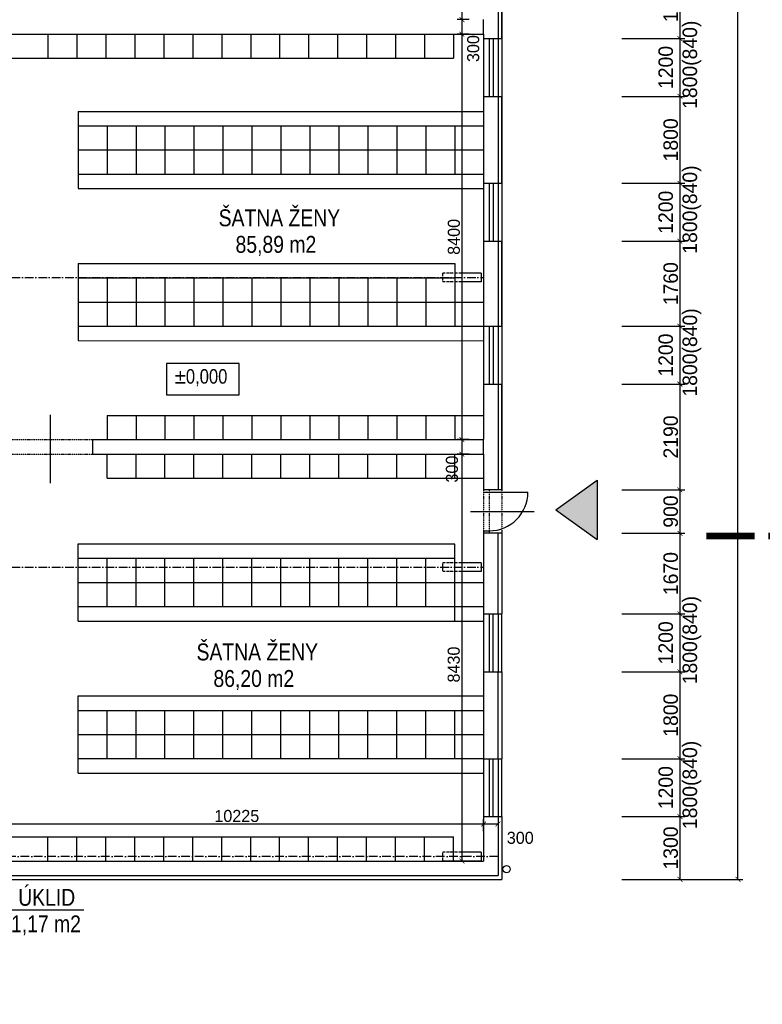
# Model space of a CAD drawing. Header units: millimetres. Extents: x -637441 to -130928, y -380379 to -53767.
# Tile 21 of 193: x -554080 to -538700, y -289517 to -269119. Entities that reach past the tile are written whole.
import ezdxf

# ---------------------------------------------------------------- set-up
doc = ezdxf.new("R2010")
doc.units = ezdxf.units.MM
doc.header["$LTSCALE"] = 10
for name, pattern in [('ACAD_ISO02W100', [15, 12, -3]), ('ACAD_ISO03W100', [30, 12, -18]), ('ACAD_ISO10W100', [18.5, 12, -3, 0.5, -3]), ('ACAD_ISO12W100', [22, 12, -3, 0.5, -3, 0.5, -3]), ('DASHDOT', [25.4, 12.7, -6.35, 0, -6.35])]:
    doc.linetypes.add(name, pattern=pattern)
doc.layers.add('_POŽÁR', color=240, linetype='Continuous', lineweight=50)
doc.layers.add('CKSYMBOLY', color=7, linetype='Continuous', lineweight=25)
for name, color, linetype in [('Kóty', 7, 'Continuous'), ('NOVÉ_SKŘÍNĚ', 7, 'Continuous'), ('Osy', 1, 'DASHDOT'), ('POPIS', 7, 'Continuous'), ('Rozhraní materiálů', 7, 'Continuous'), ('SLABĚ', 7, 'Continuous'), ('Výplně otvorů', 7, 'Continuous'), ('ZDIVO', 6, 'Continuous'), ('ŠRAFY', 252, 'Continuous')]:
    doc.layers.add(name, color=color, linetype=linetype)
doc.styles.add('NARROW', font='txt')
doc.styles.get("Standard").update_dxf_attribs({"font": 'simplex.shx', "width": 0.8})
doc.styles.add('TGV styl', font='txt')
doc.dimstyles.new('VNITŘEK 1-200', dxfattribs={"dimtxt": 250, "dimasz": 100, "dimexe": 100, "dimexo": 250, "dimgap": 40, "dimtad": 1, "dimdec": 0, "dimzin": 0, "dimdsep": 46, "dimtxsty": 'TGV styl', "dimblk1": 'ARCHTICK', "dimblk2": 'ARCHTICK', "dimsah": 1, "dimcen": 0.09, "dimclrd": 256, "dimclre": 256, "dimclrt": 220, "dimadec": 0, "dimazin": 0, "dimtfac": 1, "dimtdec": 0, "dimtofl": 0, "dimtmove": 2, "dimatfit": 3, "dimldrblk": 'ARCHTICK', "dimfxl": 150, "dimfxlon": 1, "dimtolj": 1, "dimtzin": 0, "dimarcsym": 0})
doc.dimstyles.new('VNĚJŠEK 1-100', dxfattribs={"dimtxt": 300, "dimasz": 100, "dimexe": 100, "dimexo": 250, "dimgap": 40, "dimtad": 1, "dimdec": 0, "dimzin": 0, "dimdsep": 46, "dimtxsty": 'TGV styl', "dimblk1": 'ARCHTICK', "dimblk2": 'ARCHTICK', "dimsah": 1, "dimcen": 0.09, "dimclrd": 256, "dimclre": 256, "dimclrt": 220, "dimadec": 0, "dimazin": 0, "dimtfac": 1, "dimtdec": 0, "dimtofl": 0, "dimtmove": 2, "dimatfit": 3, "dimldrblk": 'ARCHTICK', "dimfxl": 350, "dimfxlon": 1, "dimtolj": 1, "dimtzin": 0, "dimarcsym": 0})

# ---------------------------------------------------------------- blocks, each defined once
blk = doc.blocks.new('_ArchTick')
at = {"color": 0, "const_width": 0.15}
blk.add_lwpolyline([(-0.5, -0.5), (0.5, 0.5)], dxfattribs=at)
blk = doc.blocks.new('*D42')
at = {"layer": 'DEFPOINTS', "color": 0, "ltscale": 0.35}
for p in [(-563886, -286848), (-544091, -286928), (-544091, -294450)]:
    blk.add_point(p, dxfattribs=at)
at = {"layer": 'Kóty', "lineweight": -2, "ltscale": 0.35}
for p, q in [((-563886, -293250), (-563886, -294550)), ((-544091, -293250), (-544091, -294550)), ((-563886, -294450), (-544091, -294450))]:
    blk.add_line(p, q, dxfattribs=at)
at = {"layer": 'Kóty', "lineweight": -2, "ltscale": 0.35, "xscale": 100, "yscale": 100, "zscale": 100, "rotation": 180}
blk.add_blockref('_ArchTick', (-563886, -294450), dxfattribs=at)
at = {"layer": 'Kóty', "lineweight": -2, "ltscale": 0.35, "xscale": 100, "yscale": 100, "zscale": 100}
blk.add_blockref('_ArchTick', (-544091, -294450), dxfattribs=at)
at = {"layer": 'Kóty', "color": 220, "ltscale": 0.35, "insert": (-553989, -294260), "char_height": 300, "attachment_point": 5, "style": 'TGV styl'}
blk.add_mtext('\\A1;19795', dxfattribs=at)
blk = doc.blocks.new('*D173')
at = {"layer": 'DEFPOINTS', "color": 0, "ltscale": 0.35}
for p in [(-544091, -286928), (-567561, -292848), (-544091, -295726)]:
    blk.add_point(p, dxfattribs=at)
at = {"layer": 'Kóty', "lineweight": -2, "ltscale": 0.35}
for p, q in [((-567561, -294526), (-567561, -295826)), ((-544091, -294526), (-544091, -295826)), ((-567561, -295726), (-544091, -295726))]:
    blk.add_line(p, q, dxfattribs=at)
at = {"layer": 'Kóty', "lineweight": -2, "ltscale": 0.35, "xscale": 100, "yscale": 100, "zscale": 100, "rotation": 180}
blk.add_blockref('_ArchTick', (-567561, -295726), dxfattribs=at)
at = {"layer": 'Kóty', "lineweight": -2, "ltscale": 0.35, "xscale": 100, "yscale": 100, "zscale": 100}
blk.add_blockref('_ArchTick', (-544091, -295726), dxfattribs=at)
at = {"layer": 'Kóty', "color": 220, "ltscale": 0.35, "insert": (-555826, -295536), "char_height": 300, "attachment_point": 5, "style": 'TGV styl'}
blk.add_mtext('\\A1;23470', dxfattribs=at)
blk = doc.blocks.new('*D44')
at = {"layer": 'DEFPOINTS', "color": 0, "ltscale": 0.35}
for p in [(-604871, -287037), (-544091, -287117), (-544091, -297026)]:
    blk.add_point(p, dxfattribs=at)
at = {"layer": 'Kóty', "lineweight": -2, "ltscale": 0.35}
for p, q in [((-604871, -295826), (-604871, -297126)), ((-544091, -295826), (-544091, -297126)), ((-604871, -297026), (-544091, -297026))]:
    blk.add_line(p, q, dxfattribs=at)
at = {"layer": 'Kóty', "lineweight": -2, "ltscale": 0.35, "xscale": 100, "yscale": 100, "zscale": 100, "rotation": 180}
blk.add_blockref('_ArchTick', (-604871, -297026), dxfattribs=at)
at = {"layer": 'Kóty', "lineweight": -2, "ltscale": 0.35, "xscale": 100, "yscale": 100, "zscale": 100}
blk.add_blockref('_ArchTick', (-544091, -297026), dxfattribs=at)
at = {"layer": 'Kóty', "color": 220, "ltscale": 0.35, "insert": (-574481, -296836), "char_height": 300, "attachment_point": 5, "style": 'TGV styl'}
blk.add_mtext('\\A1;60780', dxfattribs=at)
blk = doc.blocks.new('*D185')
at = {"layer": 'DEFPOINTS', "color": 0, "ltscale": 0.35}
for p in [(-544091, -267938), (-544091, -269508), (-540406, -269508)]:
    blk.add_point(p, dxfattribs=at)
at = {"layer": 'Kóty', "lineweight": -2, "ltscale": 0.35}
for p, q in [((-541606, -267938), (-540306, -267938)), ((-540406, -267938), (-540406, -269508)), ((-541606, -269508), (-540306, -269508))]:
    blk.add_line(p, q, dxfattribs=at)
at = {"layer": 'Kóty', "lineweight": -2, "ltscale": 0.35, "xscale": 100, "yscale": 100, "zscale": 100}
for p, rotation in [((-540406, -267938), 90), ((-540406, -269508), 270)]:
    blk.add_blockref('_ArchTick', p, dxfattribs=dict(at, rotation=rotation))
at = {"layer": 'Kóty', "color": 220, "ltscale": 0.35, "insert": (-540596, -268723), "char_height": 300, "attachment_point": 5, "rotation": 90, "style": 'TGV styl'}
blk.add_mtext('\\A1;1570', dxfattribs=at)
blk = doc.blocks.new('*D45')
at = {"layer": 'DEFPOINTS', "color": 0, "ltscale": 0.35}
for p in [(-544091, -269508), (-544091, -270708), (-540406, -270708)]:
    blk.add_point(p, dxfattribs=at)
at = {"layer": 'Kóty', "lineweight": -2, "ltscale": 0.35}
for p, q in [((-541606, -269508), (-540306, -269508)), ((-540406, -269508), (-540406, -270708)), ((-541606, -270708), (-540306, -270708))]:
    blk.add_line(p, q, dxfattribs=at)
at = {"layer": 'Kóty', "lineweight": -2, "ltscale": 0.35, "xscale": 100, "yscale": 100, "zscale": 100}
for p, rotation in [((-540406, -269508), 90), ((-540406, -270708), 270)]:
    blk.add_blockref('_ArchTick', p, dxfattribs=dict(at, rotation=rotation))
at = {"layer": 'Kóty', "color": 220, "ltscale": 0.35, "insert": (-540406, -270108), "char_height": 300, "attachment_point": 5, "rotation": 90, "style": 'TGV styl'}
blk.add_mtext('\\A1;1200\\P 1800(840)', dxfattribs=at)
blk = doc.blocks.new('*D46')
at = {"layer": 'DEFPOINTS', "color": 0, "ltscale": 0.35}
for p in [(-544091, -270708), (-544091, -272508), (-540406, -272508)]:
    blk.add_point(p, dxfattribs=at)
at = {"layer": 'Kóty', "lineweight": -2, "ltscale": 0.35}
for p, q in [((-541606, -270708), (-540306, -270708)), ((-540406, -270708), (-540406, -272508)), ((-541606, -272508), (-540306, -272508))]:
    blk.add_line(p, q, dxfattribs=at)
at = {"layer": 'Kóty', "lineweight": -2, "ltscale": 0.35, "xscale": 100, "yscale": 100, "zscale": 100}
for p, rotation in [((-540406, -270708), 90), ((-540406, -272508), 270)]:
    blk.add_blockref('_ArchTick', p, dxfattribs=dict(at, rotation=rotation))
at = {"layer": 'Kóty', "color": 220, "ltscale": 0.35, "insert": (-540596, -271608), "char_height": 300, "attachment_point": 5, "rotation": 90, "style": 'TGV styl'}
blk.add_mtext('\\A1;1800', dxfattribs=at)
blk = doc.blocks.new('*D47')
at = {"layer": 'DEFPOINTS', "color": 0, "ltscale": 0.35}
for p in [(-544091, -272508), (-544091, -273708), (-540406, -273708)]:
    blk.add_point(p, dxfattribs=at)
at = {"layer": 'Kóty', "lineweight": -2, "ltscale": 0.35}
for p, q in [((-541606, -272508), (-540306, -272508)), ((-540406, -272508), (-540406, -273708)), ((-541606, -273708), (-540306, -273708))]:
    blk.add_line(p, q, dxfattribs=at)
at = {"layer": 'Kóty', "lineweight": -2, "ltscale": 0.35, "xscale": 100, "yscale": 100, "zscale": 100}
for p, rotation in [((-540406, -272508), 90), ((-540406, -273708), 270)]:
    blk.add_blockref('_ArchTick', p, dxfattribs=dict(at, rotation=rotation))
at = {"layer": 'Kóty', "color": 220, "ltscale": 0.35, "insert": (-540406, -273108), "char_height": 300, "attachment_point": 5, "rotation": 90, "style": 'TGV styl'}
blk.add_mtext('\\A1;1200\\P 1800(840)', dxfattribs=at)
blk = doc.blocks.new('*D48')
at = {"layer": 'DEFPOINTS', "color": 0, "ltscale": 0.35}
for p in [(-544091, -273708), (-544091, -275468), (-540406, -275468)]:
    blk.add_point(p, dxfattribs=at)
at = {"layer": 'Kóty', "lineweight": -2, "ltscale": 0.35}
for p, q in [((-541606, -273708), (-540306, -273708)), ((-540406, -273708), (-540406, -275468)), ((-541606, -275468), (-540306, -275468))]:
    blk.add_line(p, q, dxfattribs=at)
at = {"layer": 'Kóty', "lineweight": -2, "ltscale": 0.35, "xscale": 100, "yscale": 100, "zscale": 100}
for p, rotation in [((-540406, -273708), 90), ((-540406, -275468), 270)]:
    blk.add_blockref('_ArchTick', p, dxfattribs=dict(at, rotation=rotation))
at = {"layer": 'Kóty', "color": 220, "ltscale": 0.35, "insert": (-540596, -274588), "char_height": 300, "attachment_point": 5, "rotation": 90, "style": 'TGV styl'}
blk.add_mtext('\\A1;1760', dxfattribs=at)
blk = doc.blocks.new('*D49')
at = {"layer": 'DEFPOINTS', "color": 0, "ltscale": 0.35}
for p in [(-544091, -275468), (-544091, -276668), (-540406, -276668)]:
    blk.add_point(p, dxfattribs=at)
at = {"layer": 'Kóty', "lineweight": -2, "ltscale": 0.35}
for p, q in [((-541606, -275468), (-540306, -275468)), ((-540406, -275468), (-540406, -276668)), ((-541606, -276668), (-540306, -276668))]:
    blk.add_line(p, q, dxfattribs=at)
at = {"layer": 'Kóty', "lineweight": -2, "ltscale": 0.35, "xscale": 100, "yscale": 100, "zscale": 100}
for p, rotation in [((-540406, -275468), 90), ((-540406, -276668), 270)]:
    blk.add_blockref('_ArchTick', p, dxfattribs=dict(at, rotation=rotation))
at = {"layer": 'Kóty', "color": 220, "ltscale": 0.35, "insert": (-540406, -276068), "char_height": 300, "attachment_point": 5, "rotation": 90, "style": 'TGV styl'}
blk.add_mtext('\\A1;1200\\P 1800(840)', dxfattribs=at)
blk = doc.blocks.new('*D186')
at = {"layer": 'DEFPOINTS', "color": 0, "ltscale": 0.35}
for p in [(-544091, -276668), (-544091, -278858), (-540406, -278858)]:
    blk.add_point(p, dxfattribs=at)
at = {"layer": 'Kóty', "lineweight": -2, "ltscale": 0.35}
for p, q in [((-541606, -276668), (-540306, -276668)), ((-540406, -276668), (-540406, -278858)), ((-541606, -278858), (-540306, -278858))]:
    blk.add_line(p, q, dxfattribs=at)
at = {"layer": 'Kóty', "lineweight": -2, "ltscale": 0.35, "xscale": 100, "yscale": 100, "zscale": 100}
for p, rotation in [((-540406, -276668), 90), ((-540406, -278858), 270)]:
    blk.add_blockref('_ArchTick', p, dxfattribs=dict(at, rotation=rotation))
at = {"layer": 'Kóty', "color": 220, "ltscale": 0.35, "insert": (-540596, -277763), "char_height": 300, "attachment_point": 5, "rotation": 90, "style": 'TGV styl'}
blk.add_mtext('\\A1;2190', dxfattribs=at)
blk = doc.blocks.new('*D187')
at = {"layer": 'DEFPOINTS', "color": 0, "ltscale": 0.35}
for p in [(-544091, -278858), (-544091, -279758), (-540406, -279758)]:
    blk.add_point(p, dxfattribs=at)
at = {"layer": 'Kóty', "lineweight": -2, "ltscale": 0.35}
for p, q in [((-541606, -278858), (-540306, -278858)), ((-540406, -278858), (-540406, -279758)), ((-541606, -279758), (-540306, -279758))]:
    blk.add_line(p, q, dxfattribs=at)
at = {"layer": 'Kóty', "lineweight": -2, "ltscale": 0.35, "xscale": 100, "yscale": 100, "zscale": 100}
for p, rotation in [((-540406, -278858), 90), ((-540406, -279758), 270)]:
    blk.add_blockref('_ArchTick', p, dxfattribs=dict(at, rotation=rotation))
at = {"layer": 'Kóty', "color": 220, "ltscale": 0.35, "insert": (-540596, -279308), "char_height": 300, "attachment_point": 5, "rotation": 90, "style": 'TGV styl'}
blk.add_mtext('\\A1;900', dxfattribs=at)
blk = doc.blocks.new('*D188')
at = {"layer": 'DEFPOINTS', "color": 0, "ltscale": 0.35}
for p in [(-544091, -279758), (-544091, -281428), (-540406, -281428)]:
    blk.add_point(p, dxfattribs=at)
at = {"layer": 'Kóty', "lineweight": -2, "ltscale": 0.35}
for p, q in [((-541606, -279758), (-540306, -279758)), ((-540406, -279758), (-540406, -281428)), ((-541606, -281428), (-540306, -281428))]:
    blk.add_line(p, q, dxfattribs=at)
at = {"layer": 'Kóty', "lineweight": -2, "ltscale": 0.35, "xscale": 100, "yscale": 100, "zscale": 100}
for p, rotation in [((-540406, -279758), 90), ((-540406, -281428), 270)]:
    blk.add_blockref('_ArchTick', p, dxfattribs=dict(at, rotation=rotation))
at = {"layer": 'Kóty', "color": 220, "ltscale": 0.35, "insert": (-540596, -280593), "char_height": 300, "attachment_point": 5, "rotation": 90, "style": 'TGV styl'}
blk.add_mtext('\\A1;1670', dxfattribs=at)
blk = doc.blocks.new('*D50')
at = {"layer": 'DEFPOINTS', "color": 0, "ltscale": 0.35}
for p in [(-544091, -281428), (-544091, -282628), (-540406, -282628)]:
    blk.add_point(p, dxfattribs=at)
at = {"layer": 'Kóty', "lineweight": -2, "ltscale": 0.35}
for p, q in [((-541606, -281428), (-540306, -281428)), ((-540406, -281428), (-540406, -282628)), ((-541606, -282628), (-540306, -282628))]:
    blk.add_line(p, q, dxfattribs=at)
at = {"layer": 'Kóty', "lineweight": -2, "ltscale": 0.35, "xscale": 100, "yscale": 100, "zscale": 100}
for p, rotation in [((-540406, -281428), 90), ((-540406, -282628), 270)]:
    blk.add_blockref('_ArchTick', p, dxfattribs=dict(at, rotation=rotation))
at = {"layer": 'Kóty', "color": 220, "ltscale": 0.35, "insert": (-540406, -282028), "char_height": 300, "attachment_point": 5, "rotation": 90, "style": 'TGV styl'}
blk.add_mtext('\\A1;1200\\P 1800(840)', dxfattribs=at)
blk = doc.blocks.new('*D51')
at = {"layer": 'DEFPOINTS', "color": 0, "ltscale": 0.35}
for p in [(-544091, -282628), (-544091, -284428), (-540406, -284428)]:
    blk.add_point(p, dxfattribs=at)
at = {"layer": 'Kóty', "lineweight": -2, "ltscale": 0.35}
for p, q in [((-541606, -282628), (-540306, -282628)), ((-540406, -282628), (-540406, -284428)), ((-541606, -284428), (-540306, -284428))]:
    blk.add_line(p, q, dxfattribs=at)
at = {"layer": 'Kóty', "lineweight": -2, "ltscale": 0.35, "xscale": 100, "yscale": 100, "zscale": 100}
for p, rotation in [((-540406, -282628), 90), ((-540406, -284428), 270)]:
    blk.add_blockref('_ArchTick', p, dxfattribs=dict(at, rotation=rotation))
at = {"layer": 'Kóty', "color": 220, "ltscale": 0.35, "insert": (-540596, -283528), "char_height": 300, "attachment_point": 5, "rotation": 90, "style": 'TGV styl'}
blk.add_mtext('\\A1;1800', dxfattribs=at)
blk = doc.blocks.new('*D52')
at = {"layer": 'DEFPOINTS', "color": 0, "ltscale": 0.35}
for p in [(-544091, -284428), (-544091, -285628), (-540406, -285628)]:
    blk.add_point(p, dxfattribs=at)
at = {"layer": 'Kóty', "lineweight": -2, "ltscale": 0.35}
for p, q in [((-541606, -284428), (-540306, -284428)), ((-540406, -284428), (-540406, -285628)), ((-541606, -285628), (-540306, -285628))]:
    blk.add_line(p, q, dxfattribs=at)
at = {"layer": 'Kóty', "lineweight": -2, "ltscale": 0.35, "xscale": 100, "yscale": 100, "zscale": 100}
for p, rotation in [((-540406, -284428), 90), ((-540406, -285628), 270)]:
    blk.add_blockref('_ArchTick', p, dxfattribs=dict(at, rotation=rotation))
at = {"layer": 'Kóty', "color": 220, "ltscale": 0.35, "insert": (-540406, -285028), "char_height": 300, "attachment_point": 5, "rotation": 90, "style": 'TGV styl'}
blk.add_mtext('\\A1;1200\\P 1800(840)', dxfattribs=at)
blk = doc.blocks.new('*D189')
at = {"layer": 'DEFPOINTS', "color": 0, "ltscale": 0.35}
for p in [(-544091, -285628), (-544091, -286928), (-540406, -286928)]:
    blk.add_point(p, dxfattribs=at)
at = {"layer": 'Kóty', "lineweight": -2, "ltscale": 0.35}
for p, q in [((-541606, -285628), (-540306, -285628)), ((-540406, -285628), (-540406, -286928)), ((-541606, -286928), (-540306, -286928))]:
    blk.add_line(p, q, dxfattribs=at)
at = {"layer": 'Kóty', "lineweight": -2, "ltscale": 0.35, "xscale": 100, "yscale": 100, "zscale": 100}
for p, rotation in [((-540406, -285628), 90), ((-540406, -286928), 270)]:
    blk.add_blockref('_ArchTick', p, dxfattribs=dict(at, rotation=rotation))
at = {"layer": 'Kóty', "color": 220, "ltscale": 0.35, "insert": (-540596, -286278), "char_height": 300, "attachment_point": 5, "rotation": 90, "style": 'TGV styl'}
blk.add_mtext('\\A1;1300', dxfattribs=at)
blk = doc.blocks.new('*D53')
at = {"layer": 'DEFPOINTS', "color": 0, "ltscale": 0.35}
for p in [(-544191, -230788), (-539206, -230788), (-544051, -286928)]:
    blk.add_point(p, dxfattribs=at)
at = {"layer": 'Kóty', "lineweight": -2, "ltscale": 0.35}
for p, q in [((-540406, -230788), (-539106, -230788)), ((-539206, -286928), (-539206, -230788)), ((-540406, -286928), (-539106, -286928))]:
    blk.add_line(p, q, dxfattribs=at)
at = {"layer": 'Kóty', "lineweight": -2, "ltscale": 0.35, "xscale": 100, "yscale": 100, "zscale": 100}
for p, rotation in [((-539206, -230788), 90), ((-539206, -286928), 270)]:
    blk.add_blockref('_ArchTick', p, dxfattribs=dict(at, rotation=rotation))
at = {"layer": 'Kóty', "color": 220, "ltscale": 0.35, "insert": (-539396, -256897), "char_height": 300, "attachment_point": 5, "rotation": 90, "style": 'TGV styl'}
blk.add_mtext('\\A1;56140', dxfattribs=at)
blk = doc.blocks.new('*D302')
at = {"layer": 'DEFPOINTS', "color": 0, "ltscale": 0.35}
for p in [(-544471, -264068), (-544922, -269118), (-544471, -269118)]:
    blk.add_point(p, dxfattribs=at)
at = {"layer": 'Kóty', "lineweight": -2, "ltscale": 0.35}
for p, q in [((-544772, -264068), (-545022, -264068)), ((-544922, -264068), (-544922, -269118)), ((-544772, -269118), (-545022, -269118))]:
    blk.add_line(p, q, dxfattribs=at)
at = {"layer": 'Kóty', "lineweight": -2, "ltscale": 0.35, "xscale": 100, "yscale": 100, "zscale": 100}
for p, rotation in [((-544922, -264068), 90), ((-544922, -269118), 270)]:
    blk.add_blockref('_ArchTick', p, dxfattribs=dict(at, rotation=rotation))
at = {"layer": 'Kóty', "color": 220, "ltscale": 0.35, "insert": (-545087, -266593), "char_height": 250, "attachment_point": 5, "rotation": 90, "style": 'TGV styl'}
blk.add_mtext('\\A1;5050', dxfattribs=at)
blk = doc.blocks.new('*D303')
at = {"layer": 'DEFPOINTS', "color": 0, "ltscale": 0.35}
for p in [(-544471, -269118), (-544922, -269418), (-544471, -269418)]:
    blk.add_point(p, dxfattribs=at)
at = {"layer": 'Kóty', "lineweight": -2, "ltscale": 0.35}
for p, q in [((-544772, -269118), (-545022, -269118)), ((-544922, -269118), (-544922, -269418)), ((-544772, -269418), (-545022, -269418))]:
    blk.add_line(p, q, dxfattribs=at)
at = {"layer": 'Kóty', "lineweight": -2, "ltscale": 0.35, "xscale": 100, "yscale": 100, "zscale": 100}
for p, rotation in [((-544922, -269118), 90), ((-544922, -269418), 270)]:
    blk.add_blockref('_ArchTick', p, dxfattribs=dict(at, rotation=rotation))
at = {"layer": 'Kóty', "color": 220, "ltscale": 0.35, "insert": (-544687, -269717), "char_height": 250, "attachment_point": 5, "rotation": 90, "style": 'TGV styl'}
blk.add_mtext('\\A1;300', dxfattribs=at)
blk = doc.blocks.new('*D304')
at = {"layer": 'DEFPOINTS', "color": 0, "ltscale": 0.35}
for p in [(-544471, -269418), (-544922, -277818), (-544471, -277818)]:
    blk.add_point(p, dxfattribs=at)
at = {"layer": 'Kóty', "lineweight": -2, "ltscale": 0.35}
for p, q in [((-544772, -269418), (-545022, -269418)), ((-544922, -269418), (-544922, -277818)), ((-544772, -277818), (-545022, -277818))]:
    blk.add_line(p, q, dxfattribs=at)
at = {"layer": 'Kóty', "lineweight": -2, "ltscale": 0.35, "xscale": 100, "yscale": 100, "zscale": 100}
for p, rotation in [((-544922, -269418), 90), ((-544922, -277818), 270)]:
    blk.add_blockref('_ArchTick', p, dxfattribs=dict(at, rotation=rotation))
at = {"layer": 'Kóty', "color": 220, "ltscale": 0.35, "insert": (-545087, -273618), "char_height": 250, "attachment_point": 5, "rotation": 90, "style": 'TGV styl'}
blk.add_mtext('\\A1;8400', dxfattribs=at)
blk = doc.blocks.new('*D305')
at = {"layer": 'DEFPOINTS', "color": 0, "ltscale": 0.35}
for p in [(-544471, -277818), (-544922, -278118), (-544471, -278118)]:
    blk.add_point(p, dxfattribs=at)
at = {"layer": 'Kóty', "lineweight": -2, "ltscale": 0.35}
for p, q in [((-544772, -277818), (-545022, -277818)), ((-544922, -277818), (-544922, -278118)), ((-544772, -278118), (-545022, -278118))]:
    blk.add_line(p, q, dxfattribs=at)
at = {"layer": 'Kóty', "lineweight": -2, "ltscale": 0.35, "xscale": 100, "yscale": 100, "zscale": 100}
for p, rotation in [((-544922, -277818), 90), ((-544922, -278118), 270)]:
    blk.add_blockref('_ArchTick', p, dxfattribs=dict(at, rotation=rotation))
at = {"layer": 'Kóty', "color": 220, "ltscale": 0.35, "insert": (-545127, -278429), "char_height": 250, "attachment_point": 5, "rotation": 90, "style": 'TGV styl'}
blk.add_mtext('\\A1;300', dxfattribs=at)
blk = doc.blocks.new('*D306')
at = {"layer": 'DEFPOINTS', "color": 0, "ltscale": 0.35}
for p in [(-544471, -278118), (-544922, -286548), (-544471, -286548)]:
    blk.add_point(p, dxfattribs=at)
at = {"layer": 'Kóty', "lineweight": -2, "ltscale": 0.35}
for p, q in [((-544772, -278118), (-545022, -278118)), ((-544922, -278118), (-544922, -286548)), ((-544772, -286548), (-545022, -286548))]:
    blk.add_line(p, q, dxfattribs=at)
at = {"layer": 'Kóty', "lineweight": -2, "ltscale": 0.35, "xscale": 100, "yscale": 100, "zscale": 100}
for p, rotation in [((-544922, -278118), 90), ((-544922, -286548), 270)]:
    blk.add_blockref('_ArchTick', p, dxfattribs=dict(at, rotation=rotation))
at = {"layer": 'Kóty', "color": 220, "ltscale": 0.35, "insert": (-545090, -282478), "char_height": 250, "attachment_point": 5, "rotation": 90, "style": 'TGV styl'}
blk.add_mtext('\\A1;8430', dxfattribs=at)
blk = doc.blocks.new('*D311')
at = {"layer": 'DEFPOINTS', "color": 0, "ltscale": 0.35}
for p in [(-544471, -285781), (-554696, -286548), (-544471, -286548)]:
    blk.add_point(p, dxfattribs=at)
at = {"layer": 'Kóty', "lineweight": -2, "ltscale": 0.35}
for p, q in [((-554696, -285931), (-554696, -285681)), ((-544471, -285931), (-544471, -285681)), ((-554696, -285781), (-544471, -285781))]:
    blk.add_line(p, q, dxfattribs=at)
at = {"layer": 'Kóty', "lineweight": -2, "ltscale": 0.35, "xscale": 100, "yscale": 100, "zscale": 100, "rotation": 180}
blk.add_blockref('_ArchTick', (-554696, -285781), dxfattribs=at)
at = {"layer": 'Kóty', "lineweight": -2, "ltscale": 0.35, "xscale": 100, "yscale": 100, "zscale": 100}
blk.add_blockref('_ArchTick', (-544471, -285781), dxfattribs=at)
at = {"layer": 'Kóty', "color": 220, "ltscale": 0.35, "insert": (-549584, -285616), "char_height": 250, "attachment_point": 5, "style": 'TGV styl'}
blk.add_mtext('\\A1;10225', dxfattribs=at)
blk = doc.blocks.new('*D312')
at = {"layer": 'DEFPOINTS', "color": 0, "ltscale": 0.35}
for p in [(-544171, -285628), (-544171, -285781), (-544471, -286548)]:
    blk.add_point(p, dxfattribs=at)
at = {"layer": 'Kóty', "lineweight": -2, "ltscale": 0.35}
for p, q in [((-544471, -285931), (-544471, -285681)), ((-544471, -285781), (-544171, -285781)), ((-544171, -285781), (-544171, -285881))]:
    blk.add_line(p, q, dxfattribs=at)
at = {"layer": 'Kóty', "lineweight": -2, "ltscale": 0.35, "xscale": 100, "yscale": 100, "zscale": 100, "rotation": 180}
blk.add_blockref('_ArchTick', (-544471, -285781), dxfattribs=at)
at = {"layer": 'Kóty', "lineweight": -2, "ltscale": 0.35, "xscale": 100, "yscale": 100, "zscale": 100}
blk.add_blockref('_ArchTick', (-544171, -285781), dxfattribs=at)
at = {"layer": 'Kóty', "color": 220, "ltscale": 0.35, "insert": (-543713, -286069), "char_height": 250, "attachment_point": 5, "style": 'TGV styl'}
blk.add_mtext('\\A1;300', dxfattribs=at)
blk = doc.blocks.new('rez1_dl')
for q in [(-0.122, -0.689), (0, -2.5), (0.122, -0.689)]:
    blk.add_line((0, 0), q)
at = {"const_width": 0.14}
for points in [[(-0.196, 0), (0.804, 0)], [(1.084, 0), (1.224, 0)], [(1.504, 0), (2.504, 0)]]:
    blk.add_lwpolyline(points, dxfattribs=at)
blk.add_attdef('A', (0.397, -0.451), '', height=0.7, rotation=270)
blk.add_attdef('A', (0.422, -1.145), '', height=0.7)

msp = doc.modelspace()

# ---------------------------------------------------------------- hatches: boundary and pattern name
at = {"layer": '_POŽÁR', "ltscale": 0.35}
h = msp.add_hatch(color=256, dxfattribs=at)
h.paths.add_polyline_path([(-542124.382, -236059.633), (-542986.022, -236673.366), (-542124.382, -237287.099)])
h.paths.add_polyline_path([(-542117.672, -278659.329), (-542979.313, -279273.062), (-542117.672, -279886.795)])

# ---------------------------------------------------------------- linework, layer by layer
at = {"layer": 'Kóty'}
msp.add_line((-544743.397, -279308.097), (-543427.341, -279308.097), dxfattribs=at)
at = {"layer": 'Kóty', "ltscale": 0.35}
msp.add_line((-552749.738, -287565.745), (-554244.237, -287565.745), dxfattribs=at)
at = {"layer": 'NOVÉ_SKŘÍNĚ'}
for p, q in [((-553496.228, -269417.964), (-553496.228, -269917.964)), ((-552896.228, -269417.964), (-552896.228, -269917.964)), ((-552296.228, -269417.964), (-552296.228, -269917.964)), ((-551696.228, -269417.964), (-551696.228, -269917.964)), ((-551096.228, -269417.964), (-551096.228, -269917.964)), ((-550496.228, -269417.964), (-550496.228, -269917.964)), ((-549896.228, -269417.964), (-549896.228, -269917.964)), ((-549296.228, -269417.964), (-549296.228, -269917.964)), ((-548696.228, -269417.964), (-548696.228, -269917.964)), ((-548096.228, -269417.964), (-548096.228, -269917.964)), ((-547496.228, -269417.964), (-547496.228, -269917.964)), ((-546896.228, -269417.964), (-546896.228, -269917.964)), ((-546296.228, -269417.964), (-546296.228, -269917.964)), ((-545696.228, -269417.964), (-545696.228, -269917.964)), ((-545096.228, -269417.964), (-545096.228, -269917.964)), ((-554696.228, -269917.964), (-545096.228, -269917.964)), ((-552871.228, -271017.964), (-544471.228, -271017.964)), ((-552871.228, -271017.964), (-552871.228, -272617.964)), ((-552871.228, -271317.964), (-544471.228, -271317.964)), ((-552271.228, -271317.964), (-552271.228, -272317.964)), ((-551671.228, -271317.964), (-551671.228, -272317.964)), ((-551071.228, -271317.964), (-551071.228, -272317.964)), ((-550471.228, -271317.964), (-550471.228, -272317.964)), ((-549871.228, -271317.964), (-549871.228, -272317.964)), ((-549271.228, -271317.964), (-549271.228, -272317.964)), ((-548671.228, -271317.964), (-548671.228, -272317.964)), ((-548071.228, -271317.964), (-548071.228, -272317.964)), ((-547471.228, -271317.964), (-547471.228, -272317.964)), ((-546871.228, -271317.964), (-546871.228, -272317.964)), ((-546271.228, -271317.964), (-546271.228, -272317.964)), ((-545671.228, -271317.964), (-545671.228, -272317.964)), ((-545071.228, -271317.964), (-545071.228, -272317.964)), ((-552871.228, -271817.964), (-544471.228, -271817.964)), ((-552871.228, -272317.964), (-544471.228, -272317.964)), ((-552871.228, -272617.964), (-544471.228, -272617.964)), ((-552871.228, -274167.964), (-545071.228, -274167.964)), ((-552871.228, -274167.964), (-552871.228, -275767.964)), ((-545071.228, -274167.964), (-545071.228, -275467.964)), ((-552871.228, -274467.964), (-545071.228, -274467.964)), ((-552271.228, -274467.964), (-552271.228, -275467.964)), ((-551671.228, -274467.964), (-551671.228, -275467.964)), ((-551071.228, -274467.964), (-551071.228, -275467.964)), ((-550471.228, -274467.964), (-550471.228, -275467.964)), ((-549871.228, -274467.964), (-549871.228, -275467.964)), ((-549271.228, -274467.964), (-549271.228, -275467.964)), ((-548671.228, -274467.964), (-548671.228, -275467.964)), ((-548071.228, -274467.964), (-548071.228, -275467.964)), ((-547471.228, -274467.964), (-547471.228, -275467.964)), ((-546871.228, -274467.964), (-546871.228, -275467.964)), ((-546271.228, -274467.964), (-546271.228, -275467.964)), ((-545671.228, -274467.964), (-545671.228, -275467.964)), ((-552871.228, -274967.964), (-544471.228, -274967.964)), ((-552871.228, -275467.964), (-544471.228, -275467.964)), ((-552871.228, -275767.964), (-544471.228, -275768.964)), ((-552271.228, -277317.964), (-544471.228, -277317.964)), ((-552271.228, -277317.964), (-552271.228, -277817.964)), ((-551671.228, -277317.964), (-551671.228, -277817.964)), ((-551071.228, -277317.964), (-551071.228, -277817.964)), ((-550471.228, -277317.964), (-550471.228, -277817.964)), ((-549871.228, -277317.964), (-549871.228, -277817.964)), ((-549271.228, -277317.964), (-549271.228, -277817.964)), ((-548671.228, -277317.964), (-548671.228, -277817.964)), ((-548071.228, -277317.964), (-548071.228, -277817.964)), ((-547471.228, -277317.964), (-547471.228, -277817.964)), ((-546871.228, -277317.964), (-546871.228, -277817.964)), ((-546271.228, -277317.964), (-546271.228, -277817.964)), ((-545671.228, -277317.964), (-545671.228, -277817.964)), ((-545071.228, -277317.964), (-545071.228, -277817.964)), ((-552271.228, -278617.964), (-552271.228, -278117.964)), ((-551671.228, -278617.964), (-551671.228, -278117.964)), ((-551071.228, -278617.964), (-551071.228, -278117.964)), ((-550471.228, -278617.964), (-550471.228, -278117.964)), ((-549871.228, -278617.964), (-549871.228, -278117.964)), ((-549271.228, -278617.964), (-549271.228, -278117.964)), ((-548671.228, -278617.964), (-548671.228, -278117.964)), ((-548071.228, -278617.964), (-548071.228, -278117.964)), ((-547471.228, -278617.964), (-547471.228, -278117.964)), ((-546871.228, -278617.964), (-546871.228, -278117.964)), ((-546271.228, -278617.964), (-546271.228, -278117.964)), ((-545671.228, -278617.964), (-545671.228, -278117.964)), ((-545071.228, -278617.964), (-545071.228, -278117.964)), ((-552271.228, -278617.964), (-544471.228, -278617.964)), ((-552871.228, -279976.964), (-545071.052, -279976.607)), ((-552871.228, -281576.964), (-552871.228, -279976.964)), ((-545071.228, -281576.964), (-545071.052, -279981.607)), ((-552871.228, -280276.964), (-545071.085, -280276.964)), ((-552271.228, -281276.964), (-552271.228, -280276.964)), ((-551671.228, -281276.964), (-551671.228, -280276.964)), ((-551071.228, -281276.964), (-551071.228, -280276.964)), ((-550471.228, -281276.964), (-550471.228, -280276.964)), ((-549871.228, -281276.964), (-549871.228, -280276.964)), ((-549271.228, -281276.964), (-549271.228, -280276.964)), ((-548671.228, -281276.964), (-548671.228, -280276.964)), ((-548071.228, -281276.964), (-548071.228, -280276.964)), ((-547471.228, -281276.964), (-547471.228, -280276.964)), ((-546871.228, -281276.964), (-546871.228, -280276.964)), ((-546271.228, -281276.964), (-546271.228, -280276.964)), ((-545671.228, -281276.964), (-545671.228, -280276.964)), ((-544921.228, -280367.964), (-544921.228, -280547.964)), ((-552871.228, -280776.964), (-544471.228, -280776.964)), ((-552871.228, -281276.964), (-544471.228, -281276.964)), ((-552871.228, -281576.964), (-544471.228, -281576.964)), ((-552871.228, -283126.964), (-544471.228, -283126.964)), ((-552871.228, -284726.964), (-552871.228, -283126.964)), ((-552871.228, -283426.964), (-544471.228, -283426.964)), ((-552271.228, -284426.964), (-552271.228, -283426.964)), ((-551671.228, -284426.964), (-551671.228, -283426.964)), ((-551071.228, -284426.964), (-551071.228, -283426.964)), ((-550471.228, -284426.964), (-550471.228, -283426.964)), ((-549871.228, -284426.964), (-549871.228, -283426.964)), ((-549271.228, -284426.964), (-549271.228, -283426.964)), ((-548671.228, -284426.964), (-548671.228, -283426.964)), ((-548071.228, -284426.964), (-548071.228, -283426.964)), ((-547471.228, -284426.964), (-547471.228, -283426.964)), ((-546871.228, -284426.964), (-546871.228, -283426.964)), ((-546271.228, -284426.964), (-546271.228, -283426.964)), ((-545671.228, -284426.964), (-545671.228, -283426.964)), ((-545071.228, -284426.964), (-545071.228, -283426.964)), ((-552871.228, -283926.964), (-544471.228, -283926.964)), ((-552871.228, -284426.964), (-544471.228, -284426.964)), ((-552871.228, -284726.964), (-544471.228, -284726.964)), ((-554696.228, -286047.964), (-545096.228, -286047.964)), ((-553496.228, -286547.964), (-553496.228, -286047.964)), ((-552896.228, -286547.964), (-552896.228, -286047.964)), ((-552296.228, -286547.964), (-552296.228, -286047.964)), ((-551696.228, -286547.964), (-551696.228, -286047.964)), ((-551096.228, -286547.964), (-551096.228, -286047.964)), ((-550496.228, -286547.964), (-550496.228, -286047.964)), ((-549896.228, -286547.964), (-549896.228, -286047.964)), ((-549296.228, -286547.964), (-549296.228, -286047.964)), ((-548696.228, -286547.964), (-548696.228, -286047.964)), ((-548096.228, -286547.964), (-548096.228, -286047.964)), ((-547496.228, -286547.964), (-547496.228, -286047.964)), ((-546896.228, -286547.964), (-546896.228, -286047.964)), ((-546296.228, -286547.964), (-546296.228, -286047.964)), ((-545696.228, -286547.964), (-545696.228, -286047.964)), ((-545096.228, -286547.964), (-545096.228, -286047.964))]:
    msp.add_line(p, q, dxfattribs=at)
at = {"layer": 'Osy', "linetype": 'ACAD_ISO10W100', "ltscale": 1.5}
for p, q in [((-562851.228, -274457.964), (-544471.228, -274457.964)), ((-562851.228, -280457.964), (-544471.228, -280457.964)), ((-544171.228, -286457.964), (-562821.228, -286457.964))]:
    msp.add_line(p, q, dxfattribs=at)
at = {"layer": 'POPIS'}
msp.add_lwpolyline([(-551036.936, -276892.655), (-549533.106, -276892.655), (-549533.106, -276242.111), (-551036.936, -276242.111)], close=True, dxfattribs=at)
at = {"layer": 'Rozhraní materiálů'}
for p, q in [((-544171.228, -267937.964), (-544171.228, -269507.964)), ((-544171.228, -270707.964), (-544171.228, -272507.964)), ((-544171.228, -273707.964), (-544171.228, -275467.964)), ((-544171.228, -276667.964), (-544171.228, -278858.097)), ((-544171.228, -281431.964), (-544171.228, -279758.097)), ((-544171.228, -284431.964), (-544171.228, -282631.964)), ((-544171.228, -285631.964), (-544171.228, -286847.964)), ((-562771.228, -286847.964), (-544171.228, -286847.964))]:
    msp.add_line(p, q, dxfattribs=at)
at = {"layer": 'SLABĚ'}
for p, q in [((-544091.228, -268617.964), (-544091.228, -278858.097)), ((-544471.228, -269507.964), (-544471.228, -270707.964)), ((-544171.228, -269507.964), (-544171.228, -270707.964)), ((-544471.228, -272507.964), (-544471.228, -273707.964)), ((-544171.228, -272507.964), (-544171.228, -273707.964)), ((-544521.228, -274367.964), (-544921.228, -274367.964)), ((-544921.228, -274367.964), (-544921.228, -274547.964)), ((-544521.228, -274547.964), (-544921.228, -274547.964)), ((-544521.228, -274367.964), (-544521.228, -274547.964)), ((-544471.228, -275467.964), (-544471.228, -276667.964)), ((-544171.228, -275467.964), (-544171.228, -276667.964)), ((-553446.228, -277305.627), (-553446.228, -278722.67)), ((-544471.228, -278117.964), (-544471.228, -277817.964)), ((-542979.313, -279273.062), (-542117.672, -278659.329)), ((-542117.672, -278659.329), (-542117.672, -279886.795)), ((-542979.313, -279273.062), (-542117.672, -279886.795)), ((-542117.672, -279408.738), (-542117.672, -279886.795)), ((-544091.228, -279758.097), (-544171.228, -279758.097)), ((-544521.228, -280367.964), (-544921.228, -280367.964)), ((-544521.228, -280367.964), (-544521.228, -280547.964)), ((-544521.228, -280547.964), (-544921.228, -280547.964)), ((-544471.228, -281427.964), (-544471.228, -282631.964)), ((-544171.228, -281431.964), (-544171.228, -282631.964)), ((-544471.228, -284427.964), (-544471.228, -285627.964)), ((-544171.228, -284431.964), (-544171.228, -285631.964)), ((-544521.228, -286367.964), (-544921.228, -286367.964)), ((-544921.228, -286367.964), (-544921.228, -286547.964)), ((-544521.228, -286367.964), (-544521.228, -286547.964))]:
    msp.add_line(p, q, dxfattribs=at)
at = {"layer": 'SLABĚ', "linetype": 'ACAD_ISO03W100', "ltscale": 0.05}
for p, q in [((-545321.228, -274367.964), (-545321.228, -274547.964)), ((-544921.228, -274367.964), (-545321.228, -274367.964)), ((-544921.228, -274547.964), (-545321.228, -274547.964)), ((-545321.228, -280367.964), (-545321.228, -280547.964)), ((-544921.228, -280367.964), (-545321.228, -280367.964)), ((-544921.228, -280547.964), (-545321.228, -280547.964)), ((-545321.228, -286367.964), (-545321.228, -286547.964)), ((-544921.228, -286367.964), (-545321.228, -286367.964))]:
    msp.add_line(p, q, dxfattribs=at)
at = {"layer": 'SLABĚ', "linetype": 'ACAD_ISO12W100', "ltscale": 0.2}
msp.add_line((-544091.228, -278858.097), (-544091.228, -279758.097), dxfattribs=at)
at = {"layer": 'SLABĚ', "ltscale": 0.35}
for p, q in [((-544091.228, -282627.964), (-544091.228, -281427.964)), ((-544091.228, -285627.964), (-544091.228, -284427.964))]:
    msp.add_line(p, q, dxfattribs=at)
at = {"layer": 'SLABĚ', "linetype": 'ACAD_ISO02W100', "ltscale": 10}
msp.add_line((-544921.228, -286547.964), (-545321.228, -286547.964), dxfattribs=at)
at = {"layer": 'SLABĚ'}
msp.add_circle((-543996.133, -286716.364), 75, dxfattribs=at)
at = {"layer": 'Výplně otvorů'}
for p, q in [((-544355.908, -269507.964), (-544355.908, -270707.964)), ((-544273.259, -269507.964), (-544273.259, -270707.964)), ((-544355.908, -272507.964), (-544355.908, -273707.964)), ((-544273.259, -272507.964), (-544273.259, -273707.964)), ((-544355.908, -275467.964), (-544355.908, -276667.964)), ((-544273.259, -275467.964), (-544273.259, -276667.964)), ((-544471.228, -278908.097), (-543555.45, -278908.097)), ((-544471.228, -279708.097), (-544355.45, -279708.097)), ((-544355.45, -281427.964), (-544355.45, -282627.964)), ((-544278.155, -281427.964), (-544278.155, -282627.964)), ((-544355.45, -284427.964), (-544355.45, -285627.964)), ((-544278.155, -284427.964), (-544278.155, -285627.964))]:
    msp.add_line(p, q, dxfattribs=at)
at = {"layer": 'Výplně otvorů', "linetype": 'ACAD_ISO12W100', "lineweight": -3, "ltscale": 0.2}
for p, q in [((-554321.228, -277817.964), (-552571.228, -277817.964)), ((-554321.228, -278117.964), (-552571.228, -278117.964)), ((-544471.228, -278858.097), (-544471.228, -279758.097)), ((-544355.45, -278858.097), (-544355.45, -279758.097))]:
    msp.add_line(p, q, dxfattribs=at)
at = {"layer": 'Výplně otvorů', "ltscale": 0.35}
msp.add_arc((-544355.45, -278908.097), 800, 270, 0, dxfattribs=at)
at = {"layer": 'ZDIVO', "ltscale": 0.35}
for p, q in [((-544091.228, -269507.964), (-544091.228, -267937.964)), ((-544091.228, -272507.964), (-544091.228, -270707.964)), ((-544091.228, -275467.964), (-544091.228, -273707.964)), ((-544091.228, -278858.097), (-544091.228, -276667.964)), ((-544091.228, -278858.097), (-544471.228, -278858.097)), ((-544091.228, -279758.097), (-544471.228, -279758.097))]:
    msp.add_line(p, q, dxfattribs=at)
at = {"layer": 'ZDIVO'}
for p, q in [((-554696.228, -269417.964), (-548402.066, -269417.964)), ((-548402.066, -269417.964), (-544471.228, -269417.964)), ((-544471.228, -269417.964), (-544471.228, -269507.964)), ((-544471.228, -269507.964), (-544091.228, -269507.964)), ((-544471.228, -270707.964), (-544091.228, -270707.964)), ((-544471.228, -270707.964), (-544471.228, -272507.964)), ((-544471.228, -272507.964), (-544091.228, -272507.964)), ((-544471.228, -273707.964), (-544091.228, -273707.964)), ((-544471.228, -273707.964), (-544471.228, -275467.964)), ((-544471.228, -275467.964), (-544091.228, -275467.964)), ((-544471.228, -276667.964), (-544091.228, -276667.964)), ((-544471.228, -276667.964), (-544471.228, -277817.964)), ((-552571.228, -277817.964), (-544471.228, -277817.964)), ((-552571.228, -277817.964), (-552571.228, -278117.964)), ((-552571.228, -278117.964), (-544471.228, -278117.964)), ((-544471.228, -278117.964), (-544471.228, -278858.097)), ((-544471.228, -279758.097), (-544471.228, -281427.964)), ((-544091.228, -279758.097), (-544091.228, -281427.964)), ((-544471.228, -281427.964), (-544091.228, -281427.964)), ((-544471.228, -282627.964), (-544091.228, -282627.964)), ((-544471.228, -282631.964), (-544471.228, -284427.964)), ((-544091.228, -282627.964), (-544091.228, -284427.964)), ((-544471.228, -284427.964), (-544091.228, -284427.964)), ((-544471.228, -285627.964), (-544091.228, -285627.964)), ((-544471.228, -285627.964), (-544471.228, -286547.964)), ((-544091.228, -285627.964), (-544091.228, -286927.964)), ((-554696.228, -286547.964), (-544471.228, -286547.964)), ((-544521.228, -286547.964), (-544921.228, -286547.964)), ((-563886.418, -286927.964), (-544091.228, -286927.964))]:
    msp.add_line(p, q, dxfattribs=at)
at = {"layer": 'ŠRAFY'}
msp.add_line((-544471.228, -269417.964), (-544471.228, -269117.964), dxfattribs=at)

# ---------------------------------------------------------------- block references
at = {"layer": 'CKSYMBOLY'}
ref = msp.add_blockref('rez1_dl', (-537351.944, -279814.374), dxfattribs=dict(at, xscale=-1000, yscale=1000, zscale=1000, rotation=359.9999999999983))
ref.add_attrib('A', 'A', (-538306.881, -280958.962), dxfattribs={"layer": '0', "height": 700, "rotation": 360})

# ---------------------------------------------------------------- texts
at = {"layer": 'POPIS', "style": 'NARROW'}
for s, height, p in [('ŠATNA ŽENY', 350, (-549959.694, -273398.066)), ('85,89 m2', 350, (-549609.694, -273948.066)), ('%%P0,000', 300, (-550868.656, -276658.395)), ('ŠATNA ŽENY', 350, (-550417.576, -282391.766)), ('86,20 m2', 350, (-550067.576, -282941.766)), ('ÚKLID', 350, (-554110.907, -287475.428)), ('1,17 m2', 350, (-554260.907, -288025.428))]:
    msp.add_text(s, height=height, dxfattribs=at).set_placement(p)

# ---------------------------------------------------------------- dimensions: what is measured, and where the dimension line sits
at = {"layer": 'Kóty', "ltscale": 0.35}
dim = msp.add_linear_dim(base=(-539206.41, -230787.964), p1=(-544050.69, -286927.964), p2=(-544190.69, -230787.964), angle=90, dimstyle='VNĚJŠEK 1-100', override={"dimtxt": 300, "dimfxl": 1200}, dxfattribs=at)
dim.commit()
dim.dimension.update_dxf_attribs({"geometry": '*D53', "text_midpoint": (-539396.41, -256896.528), "dimtype": 160})
for base, p1, p2, picture, middle in [((-544922.37, -269117.964), (-544471.228, -264067.964), (-544471.228, -269117.964), '*D302', (-545087.37, -266592.964)), ((-544922.37, -277817.964), (-544471.228, -269417.964), (-544471.228, -277817.964), '*D304', (-545087.37, -273617.964))]:
    dim = msp.add_linear_dim(base=base, p1=p1, p2=p2, angle=90, dimstyle='VNITŘEK 1-200', dxfattribs=at)
    dim.commit()
    dim.dimension.update_dxf_attribs({"geometry": picture, "text_midpoint": middle})
for base, p1, p2, picture, middle in [((-540406.41, -269507.964), (-544091.228, -267937.964), (-544091.228, -269507.964), '*D185', (-540596.41, -268722.964)), ((-540406.41, -272507.964), (-544091.228, -270707.964), (-544091.228, -272507.964), '*D46', (-540596.41, -271607.964)), ((-540406.41, -275467.964), (-544091.228, -273707.964), (-544091.228, -275467.964), '*D48', (-540596.41, -274587.964)), ((-540406.41, -278858.097), (-544091.228, -276667.964), (-544091.228, -278858.097), '*D186', (-540596.41, -277763.031)), ((-540406.41, -279758.097), (-544091.228, -278858.097), (-544091.228, -279758.097), '*D187', (-540596.41, -279308.097)), ((-540406.41, -281427.964), (-544091.228, -279758.097), (-544091.228, -281427.964), '*D188', (-540596.41, -280593.031)), ((-540406.41, -284427.964), (-544091.228, -282627.964), (-544091.228, -284427.964), '*D51', (-540596.41, -283527.964)), ((-540406.41, -286927.964), (-544091.228, -285627.964), (-544091.228, -286927.964), '*D189', (-540596.41, -286277.964))]:
    dim = msp.add_linear_dim(base=base, p1=p1, p2=p2, angle=90, dimstyle='VNĚJŠEK 1-100', override={"dimtxt": 300, "dimfxl": 1200}, dxfattribs=at)
    dim.commit()
    dim.dimension.update_dxf_attribs({"geometry": picture, "text_midpoint": middle})
for base, p1, p2, picture, middle in [((-544922.37, -269417.964), (-544471.228, -269117.964), (-544471.228, -269417.964), '*D303', (-544687.198, -269716.626)), ((-544922.37, -278117.964), (-544471.228, -277817.964), (-544471.228, -278117.964), '*D305', (-545126.6, -278428.575)), ((-544922.37, -286547.964), (-544471.228, -278117.964), (-544471.228, -286547.964), '*D306', (-545090.013, -282477.661))]:
    dim = msp.add_linear_dim(base=base, p1=p1, p2=p2, angle=90, dimstyle='VNITŘEK 1-200', dxfattribs=at)
    dim.commit()
    dim.dimension.update_dxf_attribs({"geometry": picture, "text_midpoint": middle, "dimtype": 160})
for base, p1, p2, picture, middle in [((-540406.41, -270707.964), (-544091.228, -269507.964), (-544091.228, -270707.964), '*D45', (-540406.41, -270107.964)), ((-540406.41, -273707.964), (-544091.228, -272507.964), (-544091.228, -273707.964), '*D47', (-540406.41, -273107.964)), ((-540406.41, -276667.964), (-544091.228, -275467.964), (-544091.228, -276667.964), '*D49', (-540406.41, -276067.964)), ((-540406.41, -282627.964), (-544091.228, -281427.964), (-544091.228, -282627.964), '*D50', (-540406.41, -282027.964)), ((-540406.41, -285627.964), (-544091.228, -284427.964), (-544091.228, -285627.964), '*D52', (-540406.41, -285027.964))]:
    dim = msp.add_linear_dim(base=base, p1=p1, p2=p2, angle=90, text='<>\\X 1800(840)', dimstyle='VNĚJŠEK 1-100', override={"dimtxt": 300, "dimfxl": 1200}, dxfattribs=at)
    dim.commit()
    dim.dimension.update_dxf_attribs({"geometry": picture, "text_midpoint": middle, "dimtype": 160})
dim = msp.add_linear_dim(base=(-544471.228, -285781.271), p1=(-554696.228, -286547.964), p2=(-544471.228, -286547.964), dimstyle='VNITŘEK 1-200', dxfattribs=at)
dim.commit()
dim.dimension.update_dxf_attribs({"geometry": '*D311', "text_midpoint": (-549583.728, -285616.271)})
dim = msp.add_linear_dim(base=(-544171.228, -285781.271), p1=(-544471.228, -286547.964), p2=(-544171.228, -285627.964), dimstyle='VNITŘEK 1-200', dxfattribs=at)
dim.commit()
dim.dimension.update_dxf_attribs({"geometry": '*D312', "text_midpoint": (-543713.201, -286068.914), "dimtype": 160})
for base, p1, p2, picture, middle in [((-544091.228, -295726.462), (-567561.228, -292847.964), (-544091.228, -286927.964), '*D173', (-555826.228, -295536.462)), ((-544091.228, -294449.594), (-563886.418, -286847.964), (-544091.228, -286927.964), '*D42', (-553988.823, -294259.594)), ((-544091.228, -297026.462), (-604871.228, -287036.895), (-544091.228, -287116.895), '*D44', (-574481.228, -296836.462))]:
    dim = msp.add_linear_dim(base=base, p1=p1, p2=p2, dimstyle='VNĚJŠEK 1-100', override={"dimtxt": 300, "dimfxl": 1200}, dxfattribs=at)
    dim.commit()
    dim.dimension.update_dxf_attribs({"geometry": picture, "text_midpoint": middle})

doc.saveas('drawing.dxf')
